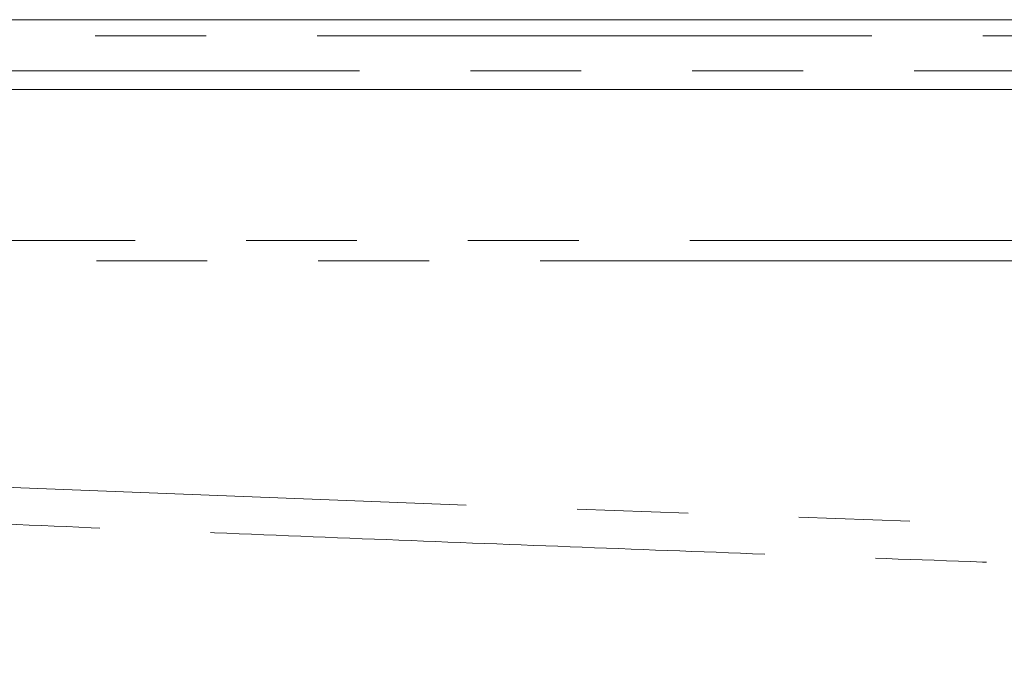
# Model space of a CAD drawing. Header units: millimetres. Extents: x 19 to 844, y 7 to 552.
# Tile 51 of 175: x 113 to 124, y 372 to 380. Entities that reach past the tile are written whole.
import ezdxf

# ---------------------------------------------------------------- set-up
doc = ezdxf.new("R2010")
doc.units = ezdxf.units.MM
doc.linetypes.add('PHANTOM', pattern=[12.7, 6.35, -1.27, 1.27, -1.27, 1.27, -1.27])

msp = doc.modelspace()

# ---------------------------------------------------------------- linework, layer by layer
at = {"color": 7, "linetype": 'Continuous', "lineweight": 15}
for p, q in [((313.406, 379.672), (59.89, 379.672)), ((60.324, 378.872), (312.972, 378.872))]:
    msp.add_line(p, q, dxfattribs=at)
at = {"color": 8, "linetype": 'PHANTOM', "lineweight": 0}
for p, q in [((313.406, 379.487), (59.89, 379.487)), ((59.89, 379.088), (313.406, 379.088)), ((304.972, 377.144), (68.325, 377.144)), ((68.309, 376.911), (304.988, 376.911))]:
    msp.add_line(p, q, dxfattribs=at)
for points, knots in [([(270.618, 374.765), (242.665, 373.473), (214.657, 372.827), (158.64, 372.827), (130.632, 373.473), (102.678, 374.765)], [0, 0, 0, 0, 0.5, 0.5, 1, 1, 1, 1]), ([(102.648, 374.36), (103.42, 374.323), (104.961, 374.25), (107.265, 374.145), (109.558, 374.042), (111.839, 373.944), (114.108, 373.849), (116.365, 373.757), (118.61, 373.668), (120.843, 373.583), (123.065, 373.501), (125.274, 373.422), (127.472, 373.347), (129.657, 373.274), (131.831, 373.205), (133.993, 373.139), (136.143, 373.076), (138.281, 373.015), (140.407, 372.958), (142.52, 372.903), (147.453, 372.782), (155.193, 372.62), (165.725, 372.462), (176.205, 372.369), (186.648, 372.337), (197.091, 372.369), (207.57, 372.462), (218.103, 372.62), (226.478, 372.795), (232.692, 372.951), (236.741, 373.063), (240.834, 373.184), (244.968, 373.317), (249.145, 373.461), (253.364, 373.616), (257.626, 373.783), (261.929, 373.963), (266.275, 374.154), (269.186, 374.291), (270.648, 374.36)], [0, 0, 0, 0, 0.013806, 0.02754, 0.041202, 0.054792, 0.06831, 0.081756, 0.09513, 0.108431, 0.121661, 0.134819, 0.147905, 0.160919, 0.173861, 0.18673, 0.199528, 0.212254, 0.224908, 0.237489, 0.249999, 0.312985, 0.375647, 0.437985, 0.5, 0.562008, 0.624344, 0.687008, 0.750001, 0.77385, 0.797955, 0.822315, 0.846932, 0.871804, 0.896932, 0.922315, 0.947954, 0.973849, 1, 1, 1, 1])]:
    msp.add_open_spline(points, degree=3, knots=knots, dxfattribs=at)

doc.saveas('drawing.dxf')
